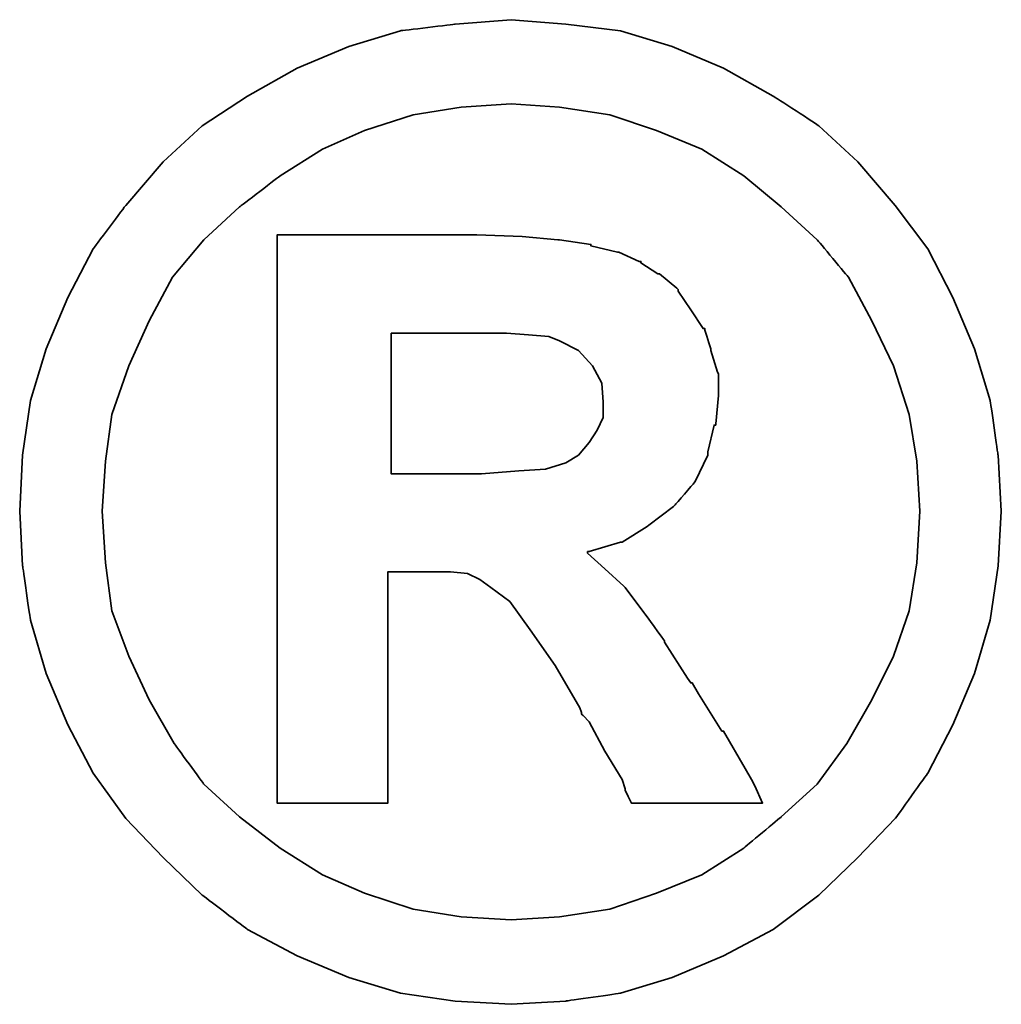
# Model space of a CAD drawing. Header units: millimetres. Extents: x 340 to 668, y 334 to 449.
# Tile 48 of 50: x 610.86 to 612.5, y 371.87 to 373.51. Entities that reach past the tile are written whole.
import ezdxf

# ---------------------------------------------------------------- set-up
doc = ezdxf.new("R2010")
doc.units = ezdxf.units.MM
doc.layers.add('DIM', color=4, linetype='Continuous')
doc.layers.add('layer 1', color=7, linetype='Continuous')

# ---------------------------------------------------------------- blocks, each defined once
blk = doc.blocks.new('TBI MOTION logo(完整正式版)')
at = {"layer": 'layer 1', "color": 22, "lineweight": 35}
for points, knots in [([(81.20634, 4.98624), (81.20634, 4.98624), (81.18649, 5.32862), (81.18649, 5.32862), (81.18649, 5.32862), (81.18649, 5.32862), (81.13886, 5.66206), (81.13886, 5.66206), (81.13886, 5.66206), (81.13886, 5.66206), (81.04359, 5.97764), (81.04359, 5.97764), (81.04359, 5.97764), (81.04359, 5.97764), (80.91061, 6.29124), (80.91061, 6.29124), (80.91061, 6.29124), (80.91061, 6.29124), (80.75778, 6.58697), (80.75778, 6.58697), (80.75778, 6.58697), (80.75778, 6.58697), (80.5593, 6.85294), (80.5593, 6.85294), (80.5593, 6.85294), (80.5593, 6.85294), (80.33105, 7.1189), (80.33105, 7.1189), (80.33105, 7.1189), (80.33105, 7.1189), (80.09287, 7.33921), (80.09287, 7.33921), (80.09287, 7.33921), (80.09287, 7.33921), (79.815, 7.51982), (79.815, 7.51982), (79.815, 7.51982), (79.815, 7.51982), (79.51133, 7.69051), (79.51133, 7.69051), (79.51133, 7.69051), (79.51133, 7.69051), (79.19773, 7.8235), (79.19773, 7.8235), (79.19773, 7.8235), (79.19773, 7.8235), (78.88215, 7.91877), (78.88215, 7.91877), (78.88215, 7.91877), (78.88215, 7.91877), (78.54871, 7.95846), (78.54871, 7.95846), (78.54871, 7.95846), (78.54871, 7.95846), (78.21526, 7.98625), (78.21526, 7.98625), (78.21526, 7.98625), (78.21526, 7.98625), (77.87388, 7.95846), (77.87388, 7.95846), (77.87388, 7.95846), (77.87388, 7.95846), (77.54044, 7.91877), (77.54044, 7.91877), (77.54044, 7.91877), (77.54044, 7.91877), (77.22485, 7.8235), (77.22485, 7.8235), (77.22485, 7.8235), (77.22485, 7.8235), (76.91027, 7.69051), (76.91027, 7.69051), (76.91027, 7.69051), (76.91027, 7.69051), (76.6056, 7.51982), (76.6056, 7.51982), (76.6056, 7.51982), (76.6056, 7.51982), (76.32972, 7.33921), (76.32972, 7.33921), (76.32972, 7.33921), (76.32972, 7.33921), (76.09154, 7.1189), (76.09154, 7.1189), (76.09154, 7.1189), (76.09154, 7.1189), (75.86329, 6.85294), (75.86329, 6.85294), (75.86329, 6.85294), (75.86329, 6.85294), (75.66382, 6.58697), (75.66382, 6.58697), (75.66382, 6.58697), (75.66382, 6.58697), (75.51099, 6.29124), (75.51099, 6.29124), (75.51099, 6.29124), (75.51099, 6.29124), (75.37702, 5.97764), (75.37702, 5.97764), (75.37702, 5.97764), (75.37702, 5.97764), (75.28175, 5.66206), (75.28175, 5.66206), (75.28175, 5.66206), (75.28175, 5.66206), (75.23411, 5.32862), (75.23411, 5.32862), (75.23411, 5.32862), (75.23411, 5.32862), (75.21625, 4.98624), (75.21625, 4.98624), (75.21625, 4.98624), (75.21625, 4.98624), (75.23411, 4.6528), (75.23411, 4.6528), (75.23411, 4.6528), (75.23411, 4.6528), (75.28175, 4.32035), (75.28175, 4.32035), (75.28175, 4.32035), (75.28175, 4.32035), (75.37702, 3.99583), (75.37702, 3.99583), (75.37702, 3.99583), (75.37702, 3.99583), (75.51099, 3.68224), (75.51099, 3.68224), (75.51099, 3.68224), (75.51099, 3.68224), (75.66382, 3.38749), (75.66382, 3.38749), (75.66382, 3.38749), (75.66382, 3.38749), (75.86329, 3.10963), (75.86329, 3.10963), (75.86329, 3.10963), (75.86329, 3.10963), (76.09154, 2.87145), (76.09154, 2.87145), (76.09154, 2.87145), (76.09154, 2.87145), (76.32972, 2.6432), (76.32972, 2.6432), (76.32972, 2.6432), (76.32972, 2.6432), (76.6056, 2.43381), (76.6056, 2.43381), (76.6056, 2.43381), (76.6056, 2.43381), (76.91027, 2.27205), (76.91027, 2.27205), (76.91027, 2.27205), (76.91027, 2.27205), (77.22485, 2.13906), (77.22485, 2.13906), (77.22485, 2.13906), (77.22485, 2.13906), (77.54044, 2.0438), (77.54044, 2.0438), (77.54044, 2.0438), (77.54044, 2.0438), (77.87388, 1.99616), (77.87388, 1.99616), (77.87388, 1.99616), (77.87388, 1.99616), (78.21526, 1.97631), (78.21526, 1.97631), (78.21526, 1.97631), (78.21526, 1.97631), (78.54871, 1.99616), (78.54871, 1.99616), (78.54871, 1.99616), (78.54871, 1.99616), (78.88215, 2.0438), (78.88215, 2.0438), (78.88215, 2.0438), (78.88215, 2.0438), (79.19773, 2.13906), (79.19773, 2.13906), (79.19773, 2.13906), (79.19773, 2.13906), (79.51133, 2.27205), (79.51133, 2.27205), (79.51133, 2.27205), (79.51133, 2.27205), (79.815, 2.43381), (79.815, 2.43381), (79.815, 2.43381), (79.815, 2.43381), (80.09287, 2.6432), (80.09287, 2.6432), (80.09287, 2.6432), (80.09287, 2.6432), (80.33105, 2.87145), (80.33105, 2.87145), (80.33105, 2.87145), (80.33105, 2.87145), (80.5593, 3.10963), (80.5593, 3.10963), (80.5593, 3.10963), (80.5593, 3.10963), (80.75778, 3.38749), (80.75778, 3.38749), (80.75778, 3.38749), (80.75778, 3.38749), (80.91061, 3.68224), (80.91061, 3.68224), (80.91061, 3.68224), (80.91061, 3.68224), (81.04359, 3.99583), (81.04359, 3.99583), (81.04359, 3.99583), (81.04359, 3.99583), (81.13886, 4.32035), (81.13886, 4.32035), (81.13886, 4.32035), (81.13886, 4.32035), (81.18649, 4.6528), (81.18649, 4.6528), (81.18649, 4.6528), (81.18649, 4.6528), (81.20634, 4.98624), (81.20634, 4.98624)], [0, 0, 0, 0, 0.0178571, 0.0178571, 0.0178571, 0.0178572, 0.0357143, 0.0357143, 0.0357143, 0.0357143, 0.0535714, 0.0535714, 0.0535714, 0.0535714, 0.0714286, 0.0714286, 0.0714286, 0.0714286, 0.0892857, 0.0892857, 0.0892857, 0.0892857, 0.1071429, 0.1071429, 0.1071429, 0.1071429, 0.125, 0.125, 0.125, 0.125, 0.1428571, 0.1428571, 0.1428571, 0.1428572, 0.1607143, 0.1607143, 0.1607143, 0.1607143, 0.1785714, 0.1785714, 0.1785714, 0.1785714, 0.1964286, 0.1964286, 0.1964286, 0.1964286, 0.2142857, 0.2142857, 0.2142857, 0.2142857, 0.2321429, 0.2321429, 0.2321429, 0.2321429, 0.25, 0.25, 0.25, 0.25, 0.2678571, 0.2678571, 0.2678571, 0.2678572, 0.2857143, 0.2857143, 0.2857143, 0.2857143, 0.3035714, 0.3035714, 0.3035714, 0.3035714, 0.3214286, 0.3214286, 0.3214286, 0.3214286, 0.3392857, 0.3392857, 0.3392857, 0.3392857, 0.3571429, 0.3571429, 0.3571429, 0.3571429, 0.375, 0.375, 0.375, 0.375, 0.3928571, 0.3928571, 0.3928571, 0.3928572, 0.4107143, 0.4107143, 0.4107143, 0.4107143, 0.4285714, 0.4285714, 0.4285714, 0.4285714, 0.4464286, 0.4464286, 0.4464286, 0.4464286, 0.4642857, 0.4642857, 0.4642857, 0.4642857, 0.4821429, 0.4821429, 0.4821429, 0.4821429, 0.5, 0.5, 0.5, 0.5, 0.5178571, 0.5178571, 0.5178571, 0.5178572, 0.5357143, 0.5357143, 0.5357143, 0.5357143, 0.5535714, 0.5535714, 0.5535714, 0.5535714, 0.5714286, 0.5714286, 0.5714286, 0.5714286, 0.5892857, 0.5892857, 0.5892857, 0.5892857, 0.6071429, 0.6071429, 0.6071429, 0.6071429, 0.625, 0.625, 0.625, 0.625, 0.6428571, 0.6428571, 0.6428571, 0.6428572, 0.6607143, 0.6607143, 0.6607143, 0.6607143, 0.6785714, 0.6785714, 0.6785714, 0.6785714, 0.6964286, 0.6964286, 0.6964286, 0.6964286, 0.7142857, 0.7142857, 0.7142857, 0.7142857, 0.7321429, 0.7321429, 0.7321429, 0.7321429, 0.75, 0.75, 0.75, 0.75, 0.7678571, 0.7678571, 0.7678571, 0.7678572, 0.7857143, 0.7857143, 0.7857143, 0.7857143, 0.8035714, 0.8035714, 0.8035714, 0.8035714, 0.8214286, 0.8214286, 0.8214286, 0.8214286, 0.8392857, 0.8392857, 0.8392857, 0.8392857, 0.8571429, 0.8571429, 0.8571429, 0.8571429, 0.875, 0.875, 0.875, 0.875, 0.8928571, 0.8928571, 0.8928571, 0.8928572, 0.9107143, 0.9107143, 0.9107143, 0.9107143, 0.9285714, 0.9285714, 0.9285714, 0.9285714, 0.9464286, 0.9464286, 0.9464286, 0.9464286, 0.9642857, 0.9642857, 0.9642857, 0.9642857, 0.9821429, 0.9821429, 0.9821429, 0.9821429, 1, 1, 1, 1]), ([(80.71014, 4.98624), (80.71014, 4.98624), (80.69129, 5.29091), (80.69129, 5.29091), (80.69129, 5.29091), (80.69129, 5.29091), (80.64464, 5.57672), (80.64464, 5.57672), (80.64464, 5.57672), (80.64464, 5.57672), (80.54937, 5.87245), (80.54937, 5.87245), (80.54937, 5.87245), (80.54937, 5.87245), (80.41639, 6.14833), (80.41639, 6.14833), (80.41639, 6.14833), (80.41639, 6.14833), (80.27349, 6.41429), (80.27349, 6.41429), (80.27349, 6.41429), (80.27349, 6.41429), (80.08295, 6.64255), (80.08295, 6.64255), (80.08295, 6.64255), (80.08295, 6.64255), (79.86264, 6.84301), (79.86264, 6.84301), (79.86264, 6.84301), (79.86264, 6.84301), (79.63439, 7.03355), (79.63439, 7.03355), (79.63439, 7.03355), (79.63439, 7.03355), (79.37835, 7.1963), (79.37835, 7.1963), (79.37835, 7.1963), (79.37835, 7.1963), (79.10246, 7.30944), (79.10246, 7.30944), (79.10246, 7.30944), (79.10246, 7.30944), (78.81665, 7.40471), (78.81665, 7.40471), (78.81665, 7.40471), (78.81665, 7.40471), (78.511, 7.45234), (78.511, 7.45234), (78.511, 7.45234), (78.511, 7.45234), (78.21526, 7.47219), (78.21526, 7.47219), (78.21526, 7.47219), (78.21526, 7.47219), (77.9106, 7.45234), (77.9106, 7.45234), (77.9106, 7.45234), (77.9106, 7.45234), (77.61685, 7.40471), (77.61685, 7.40471), (77.61685, 7.40471), (77.61685, 7.40471), (77.32012, 7.30944), (77.32012, 7.30944), (77.32012, 7.30944), (77.32012, 7.30944), (77.06309, 7.1963), (77.06309, 7.1963), (77.06309, 7.1963), (77.06309, 7.1963), (76.80606, 7.03355), (76.80606, 7.03355), (76.80606, 7.03355), (76.80606, 7.03355), (76.55797, 6.84301), (76.55797, 6.84301), (76.55797, 6.84301), (76.55797, 6.84301), (76.34063, 6.64255), (76.34063, 6.64255), (76.34063, 6.64255), (76.34063, 6.64255), (76.1491, 6.41429), (76.1491, 6.41429), (76.1491, 6.41429), (76.1491, 6.41429), (76.0062, 6.14833), (76.0062, 6.14833), (76.0062, 6.14833), (76.0062, 6.14833), (75.88314, 5.87245), (75.88314, 5.87245), (75.88314, 5.87245), (75.88314, 5.87245), (75.77794, 5.57672), (75.77794, 5.57672), (75.77794, 5.57672), (75.77794, 5.57672), (75.73924, 5.29091), (75.73924, 5.29091), (75.73924, 5.29091), (75.73924, 5.29091), (75.72039, 4.98624), (75.72039, 4.98624), (75.72039, 4.98624), (75.72039, 4.98624), (75.73924, 4.67165), (75.73924, 4.67165), (75.73924, 4.67165), (75.73924, 4.67165), (75.77794, 4.37791), (75.77794, 4.37791), (75.77794, 4.37791), (75.77794, 4.37791), (75.88314, 4.10102), (75.88314, 4.10102), (75.88314, 4.10102), (75.88314, 4.10102), (76.0062, 3.83407), (76.0062, 3.83407), (76.0062, 3.83407), (76.0062, 3.83407), (76.15902, 3.56811), (76.15902, 3.56811), (76.15902, 3.56811), (76.15902, 3.56811), (76.34063, 3.32001), (76.34063, 3.32001), (76.34063, 3.32001), (76.34063, 3.32001), (76.55797, 3.11955), (76.55797, 3.11955), (76.55797, 3.11955), (76.55797, 3.11955), (76.80606, 2.92901), (76.80606, 2.92901), (76.80606, 2.92901), (76.80606, 2.92901), (77.06309, 2.76725), (77.06309, 2.76725), (77.06309, 2.76725), (77.06309, 2.76725), (77.32012, 2.65412), (77.32012, 2.65412), (77.32012, 2.65412), (77.32012, 2.65412), (77.61685, 2.55786), (77.61685, 2.55786), (77.61685, 2.55786), (77.61685, 2.55786), (77.9106, 2.51022), (77.9106, 2.51022), (77.9106, 2.51022), (77.9106, 2.51022), (78.21526, 2.49137), (78.21526, 2.49137), (78.21526, 2.49137), (78.21526, 2.49137), (78.511, 2.51022), (78.511, 2.51022), (78.511, 2.51022), (78.511, 2.51022), (78.81665, 2.55786), (78.81665, 2.55786), (78.81665, 2.55786), (78.81665, 2.55786), (79.10246, 2.65412), (79.10246, 2.65412), (79.10246, 2.65412), (79.10246, 2.65412), (79.37835, 2.76725), (79.37835, 2.76725), (79.37835, 2.76725), (79.37835, 2.76725), (79.63439, 2.92901), (79.63439, 2.92901), (79.63439, 2.92901), (79.63439, 2.92901), (79.86264, 3.11955), (79.86264, 3.11955), (79.86264, 3.11955), (79.86264, 3.11955), (80.08295, 3.32001), (80.08295, 3.32001), (80.08295, 3.32001), (80.08295, 3.32001), (80.26356, 3.56811), (80.26356, 3.56811), (80.26356, 3.56811), (80.26356, 3.56811), (80.41639, 3.83407), (80.41639, 3.83407), (80.41639, 3.83407), (80.41639, 3.83407), (80.54937, 4.10102), (80.54937, 4.10102), (80.54937, 4.10102), (80.54937, 4.10102), (80.64464, 4.37791), (80.64464, 4.37791), (80.64464, 4.37791), (80.64464, 4.37791), (80.69129, 4.67165), (80.69129, 4.67165), (80.69129, 4.67165), (80.69129, 4.67165), (80.71014, 4.98624), (80.71014, 4.98624)], [0, 0, 0, 0, 0.0192308, 0.0192308, 0.0192308, 0.0192308, 0.0384615, 0.0384615, 0.0384615, 0.0384615, 0.0576923, 0.0576923, 0.0576923, 0.0576923, 0.0769231, 0.0769231, 0.0769231, 0.0769231, 0.0961538, 0.0961538, 0.0961538, 0.0961539, 0.1153846, 0.1153846, 0.1153846, 0.1153846, 0.1346154, 0.1346154, 0.1346154, 0.1346154, 0.1538462, 0.1538462, 0.1538462, 0.1538462, 0.1730769, 0.1730769, 0.1730769, 0.1730769, 0.1923077, 0.1923077, 0.1923077, 0.1923077, 0.2115385, 0.2115385, 0.2115385, 0.2115385, 0.2307692, 0.2307692, 0.2307692, 0.2307692, 0.25, 0.25, 0.25, 0.25, 0.2692308, 0.2692308, 0.2692308, 0.2692308, 0.2884615, 0.2884615, 0.2884615, 0.2884615, 0.3076923, 0.3076923, 0.3076923, 0.3076923, 0.3269231, 0.3269231, 0.3269231, 0.3269231, 0.3461538, 0.3461538, 0.3461538, 0.3461539, 0.3653846, 0.3653846, 0.3653846, 0.3653846, 0.3846154, 0.3846154, 0.3846154, 0.3846154, 0.4038462, 0.4038462, 0.4038462, 0.4038462, 0.4230769, 0.4230769, 0.4230769, 0.4230769, 0.4423077, 0.4423077, 0.4423077, 0.4423077, 0.4615385, 0.4615385, 0.4615385, 0.4615385, 0.4807692, 0.4807692, 0.4807692, 0.4807692, 0.5, 0.5, 0.5, 0.5, 0.5192308, 0.5192308, 0.5192308, 0.5192308, 0.5384615, 0.5384615, 0.5384615, 0.5384615, 0.5576923, 0.5576923, 0.5576923, 0.5576923, 0.5769231, 0.5769231, 0.5769231, 0.5769231, 0.5961538, 0.5961538, 0.5961538, 0.5961539, 0.6153846, 0.6153846, 0.6153846, 0.6153846, 0.6346154, 0.6346154, 0.6346154, 0.6346154, 0.6538462, 0.6538462, 0.6538462, 0.6538462, 0.6730769, 0.6730769, 0.6730769, 0.6730769, 0.6923077, 0.6923077, 0.6923077, 0.6923077, 0.7115385, 0.7115385, 0.7115385, 0.7115385, 0.7307692, 0.7307692, 0.7307692, 0.7307692, 0.75, 0.75, 0.75, 0.75, 0.7692308, 0.7692308, 0.7692308, 0.7692308, 0.7884615, 0.7884615, 0.7884615, 0.7884615, 0.8076923, 0.8076923, 0.8076923, 0.8076923, 0.8269231, 0.8269231, 0.8269231, 0.8269231, 0.8461538, 0.8461538, 0.8461538, 0.8461539, 0.8653846, 0.8653846, 0.8653846, 0.8653846, 0.8846154, 0.8846154, 0.8846154, 0.8846154, 0.9038462, 0.9038462, 0.9038462, 0.9038462, 0.9230769, 0.9230769, 0.9230769, 0.9230769, 0.9423077, 0.9423077, 0.9423077, 0.9423077, 0.9615385, 0.9615385, 0.9615385, 0.9615385, 0.9807692, 0.9807692, 0.9807692, 0.9807692, 1, 1, 1, 1]), ([(76.78721, 3.2823), (76.78721, 3.2823), (76.78721, 3.32001), (76.78721, 3.32001), (76.78721, 3.32001), (76.78721, 3.32001), (76.78721, 3.42422), (76.78721, 3.42422), (76.78721, 3.42422), (76.78721, 3.42422), (76.78721, 3.59689), (76.78721, 3.59689), (76.78721, 3.59689), (76.78721, 3.59689), (76.78721, 3.80529), (76.78721, 3.80529), (76.78721, 3.80529), (76.78721, 3.80529), (76.78721, 4.0524), (76.78721, 4.0524), (76.78721, 4.0524), (76.78721, 4.0524), (76.78721, 4.32035), (76.78721, 4.32035), (76.78721, 4.32035), (76.78721, 4.32035), (76.78721, 4.92868), (76.78721, 4.92868), (76.78721, 4.92868), (76.78721, 4.92868), (76.78721, 5.53801), (76.78721, 5.53801), (76.78721, 5.53801), (76.78721, 5.53801), (76.78721, 5.82482), (76.78721, 5.82482), (76.78721, 5.82482), (76.78721, 5.82482), (76.78721, 6.07291), (76.78721, 6.07291), (76.78721, 6.07291), (76.78721, 6.07291), (76.78721, 6.30017), (76.78721, 6.30017), (76.78721, 6.30017), (76.78721, 6.30017), (76.78721, 6.45399), (76.78721, 6.45399), (76.78721, 6.45399), (76.78721, 6.45399), (76.78721, 6.5572), (76.78721, 6.5572), (76.78721, 6.5572), (76.78721, 6.5572), (76.78721, 6.59689), (76.78721, 6.59689), (76.78721, 6.59689), (76.78721, 6.59689), (76.78721, 6.67232), (76.78721, 6.67232), (76.78721, 6.67232), (76.78721, 6.67232), (76.8537, 6.67232), (76.8537, 6.67232), (76.8537, 6.67232), (76.8537, 6.67232), (76.87355, 6.67232), (76.87355, 6.67232), (76.87355, 6.67232), (76.87355, 6.67232), (76.91027, 6.67232), (76.91027, 6.67232), (76.91027, 6.67232), (76.91027, 6.67232), (77.04424, 6.67232), (77.04424, 6.67232), (77.04424, 6.67232), (77.04424, 6.67232), (77.22485, 6.67232), (77.22485, 6.67232), (77.22485, 6.67232), (77.22485, 6.67232), (77.43524, 6.67232), (77.43524, 6.67232), (77.43524, 6.67232), (77.43524, 6.67232), (77.65357, 6.67232), (77.65357, 6.67232), (77.65357, 6.67232), (77.65357, 6.67232), (77.82625, 6.67232), (77.82625, 6.67232), (77.82625, 6.67232), (77.82625, 6.67232), (77.94037, 6.67232), (77.94037, 6.67232), (77.94037, 6.67232), (77.94037, 6.67232), (77.97709, 6.67232), (77.97709, 6.67232), (77.97709, 6.67232), (77.97709, 6.67232), (77.99694, 6.67232), (77.99694, 6.67232), (77.99694, 6.67232), (77.99694, 6.67232), (78.00686, 6.67232), (78.00686, 6.67232), (78.00686, 6.67232), (78.00686, 6.67232), (78.28275, 6.6624), (78.28275, 6.6624), (78.28275, 6.6624), (78.28275, 6.6624), (78.50107, 6.64255), (78.50107, 6.64255), (78.50107, 6.64255), (78.50107, 6.64255), (78.511, 6.64255), (78.511, 6.64255), (78.511, 6.64255), (78.511, 6.64255), (78.70154, 6.61476), (78.70154, 6.61476), (78.70154, 6.61476), (78.70154, 6.61476), (78.70154, 6.60483), (78.70154, 6.60483), (78.70154, 6.60483), (78.70154, 6.60483), (78.86429, 6.56713), (78.86429, 6.56713), (78.86429, 6.56713), (78.86429, 6.56713), (78.87223, 6.56713), (78.87223, 6.56713), (78.87223, 6.56713), (78.87223, 6.56713), (78.99727, 6.51056), (78.99727, 6.51056), (78.99727, 6.51056), (78.99727, 6.51056), (79.00719, 6.51056), (79.00719, 6.51056), (79.00719, 6.51056), (79.00719, 6.51056), (79.00719, 6.50162), (79.00719, 6.50162), (79.00719, 6.50162), (79.00719, 6.50162), (79.1104, 6.43415), (79.1104, 6.43415), (79.1104, 6.43415), (79.1104, 6.43415), (79.12132, 6.43415), (79.12132, 6.43415), (79.12132, 6.43415), (79.12132, 6.43415), (79.22552, 6.34781), (79.22552, 6.34781), (79.22552, 6.34781), (79.22552, 6.34781), (79.23544, 6.33888), (79.23544, 6.33888), (79.23544, 6.33888), (79.23544, 6.33888), (79.23544, 6.32895), (79.23544, 6.32895), (79.23544, 6.32895), (79.23544, 6.32895), (79.31087, 6.21483), (79.31087, 6.21483), (79.31087, 6.21483), (79.31087, 6.21483), (79.38629, 6.1007), (79.38629, 6.1007), (79.38629, 6.1007), (79.38629, 6.1007), (79.3972, 6.1007), (79.3972, 6.1007), (79.3972, 6.1007), (79.3972, 6.1007), (79.3972, 6.09078), (79.3972, 6.09078), (79.3972, 6.09078), (79.3972, 6.09078), (79.43392, 5.97764), (79.43392, 5.97764), (79.43392, 5.97764), (79.43392, 5.97764), (79.43392, 5.96772), (79.43392, 5.96772), (79.43392, 5.96772), (79.43392, 5.96772), (79.47362, 5.83474), (79.47362, 5.83474), (79.47362, 5.83474), (79.47362, 5.83474), (79.48156, 5.82482), (79.48156, 5.82482), (79.48156, 5.82482), (79.48156, 5.82482), (79.48156, 5.69977), (79.48156, 5.69977), (79.48156, 5.69977), (79.48156, 5.69977), (79.48156, 5.69183), (79.48156, 5.69183), (79.48156, 5.69183), (79.48156, 5.69183), (79.4637, 5.51915), (79.4637, 5.51915), (79.4637, 5.51915), (79.4637, 5.51915), (79.4637, 5.51122), (79.4637, 5.51122), (79.4637, 5.51122), (79.4637, 5.51122), (79.45377, 5.51122), (79.45377, 5.51122), (79.45377, 5.51122), (79.45377, 5.51122), (79.41507, 5.34847), (79.41507, 5.34847), (79.41507, 5.34847), (79.41507, 5.34847), (79.41507, 5.33854), (79.41507, 5.33854), (79.41507, 5.33854), (79.41507, 5.33854), (79.41507, 5.32862), (79.41507, 5.32862), (79.41507, 5.32862), (79.41507, 5.32862), (79.33865, 5.16785), (79.33865, 5.16785), (79.33865, 5.16785), (79.33865, 5.16785), (79.33071, 5.15693), (79.33071, 5.15693), (79.33071, 5.15693), (79.33071, 5.15693), (79.2156, 5.02495), (79.2156, 5.02495), (79.2156, 5.02495), (79.2156, 5.02495), (79.20567, 5.01502), (79.20567, 5.01502), (79.20567, 5.01502), (79.20567, 5.01502), (79.05483, 4.89991), (79.05483, 4.89991), (79.05483, 4.89991), (79.05483, 4.89991), (79.04491, 4.89197), (79.04491, 4.89197), (79.04491, 4.89197), (79.04491, 4.89197), (78.89208, 4.7967), (78.89208, 4.7967), (78.89208, 4.7967), (78.89208, 4.7967), (78.88215, 4.7967), (78.88215, 4.7967), (78.88215, 4.7967), (78.88215, 4.7967), (78.69161, 4.73913), (78.69161, 4.73913), (78.69161, 4.73913), (78.69161, 4.73913), (78.68169, 4.73913), (78.68169, 4.73913), (78.68169, 4.73913), (78.68169, 4.73913), (78.68169, 4.72921), (78.68169, 4.72921), (78.68169, 4.72921), (78.68169, 4.72921), (78.78688, 4.63394), (78.78688, 4.63394), (78.78688, 4.63394), (78.78688, 4.63394), (78.902, 4.52875), (78.902, 4.52875), (78.902, 4.52875), (78.902, 4.52875), (78.91093, 4.52081), (78.91093, 4.52081), (78.91093, 4.52081), (78.91093, 4.52081), (79.02506, 4.36798), (79.02506, 4.36798), (79.02506, 4.36798), (79.02506, 4.36798), (79.1501, 4.1953), (79.1501, 4.1953), (79.1501, 4.1953), (79.1501, 4.1953), (79.1501, 4.18736), (79.1501, 4.18736), (79.1501, 4.18736), (79.1501, 4.18736), (79.29201, 3.96705), (79.29201, 3.96705), (79.29201, 3.96705), (79.29201, 3.96705), (79.31087, 3.93828), (79.31087, 3.93828), (79.31087, 3.93828), (79.31087, 3.93828), (79.32079, 3.93828), (79.32079, 3.93828), (79.32079, 3.93828), (79.32079, 3.93828), (79.3585, 3.87178), (79.3585, 3.87178), (79.3585, 3.87178), (79.3585, 3.87178), (79.50141, 3.64353), (79.50141, 3.64353), (79.50141, 3.64353), (79.50141, 3.64353), (79.51133, 3.64353), (79.51133, 3.64353), (79.51133, 3.64353), (79.51133, 3.64353), (79.64431, 3.41528), (79.64431, 3.41528), (79.64431, 3.41528), (79.64431, 3.41528), (79.68202, 3.3478), (79.68202, 3.3478), (79.68202, 3.3478), (79.68202, 3.3478), (79.70187, 3.31009), (79.70187, 3.31009), (79.70187, 3.31009), (79.70187, 3.31009), (79.7495, 3.2049), (79.7495, 3.2049), (79.7495, 3.2049), (79.7495, 3.2049), (79.64431, 3.2049), (79.64431, 3.2049), (79.64431, 3.2049), (79.64431, 3.2049), (79.62546, 3.2049), (79.62546, 3.2049), (79.62546, 3.2049), (79.62546, 3.2049), (79.53912, 3.2049), (79.53912, 3.2049), (79.53912, 3.2049), (79.53912, 3.2049), (79.31087, 3.2049), (79.31087, 3.2049), (79.31087, 3.2049), (79.31087, 3.2049), (79.08262, 3.2049), (79.08262, 3.2049), (79.08262, 3.2049), (79.08262, 3.2049), (79.00719, 3.2049), (79.00719, 3.2049), (79.00719, 3.2049), (79.00719, 3.2049), (78.98735, 3.2049), (78.98735, 3.2049), (78.98735, 3.2049), (78.98735, 3.2049), (78.94964, 3.2049), (78.94964, 3.2049), (78.94964, 3.2049), (78.94964, 3.2049), (78.92979, 3.24459), (78.92979, 3.24459), (78.92979, 3.24459), (78.92979, 3.24459), (78.91093, 3.2823), (78.91093, 3.2823), (78.91093, 3.2823), (78.91093, 3.2823), (78.91093, 3.29223), (78.91093, 3.29223), (78.91093, 3.29223), (78.91093, 3.29223), (78.89208, 3.3478), (78.89208, 3.3478), (78.89208, 3.3478), (78.89208, 3.3478), (78.78688, 3.52048), (78.78688, 3.52048), (78.78688, 3.52048), (78.78688, 3.52048), (78.69161, 3.7001), (78.69161, 3.7001), (78.69161, 3.7001), (78.69161, 3.7001), (78.6539, 3.7388), (78.6539, 3.7388), (78.6539, 3.7388), (78.6539, 3.7388), (78.64398, 3.74873), (78.64398, 3.74873), (78.64398, 3.74873), (78.64398, 3.74873), (78.64398, 3.75766), (78.64398, 3.75766), (78.64398, 3.75766), (78.64398, 3.75766), (78.63405, 3.78644), (78.63405, 3.78644), (78.63405, 3.78644), (78.63405, 3.78644), (78.48321, 4.04347), (78.48321, 4.04347), (78.48321, 4.04347), (78.48321, 4.04347), (78.33038, 4.2618), (78.33038, 4.2618), (78.33038, 4.2618), (78.33038, 4.2618), (78.20732, 4.43447), (78.20732, 4.43447), (78.20732, 4.43447), (78.20732, 4.43447), (78.09221, 4.52081), (78.09221, 4.52081), (78.09221, 4.52081), (78.09221, 4.52081), (78.02472, 4.56845), (78.02472, 4.56845), (78.02472, 4.56845), (78.02472, 4.56845), (77.9493, 4.60616), (77.9493, 4.60616), (77.9493, 4.60616), (77.9493, 4.60616), (77.8451, 4.61608), (77.8451, 4.61608), (77.8451, 4.61608), (77.8451, 4.61608), (77.71113, 4.61608), (77.71113, 4.61608), (77.71113, 4.61608), (77.71113, 4.61608), (77.69128, 4.61608), (77.69128, 4.61608), (77.69128, 4.61608), (77.69128, 4.61608), (77.67342, 4.61608), (77.67342, 4.61608), (77.67342, 4.61608), (77.67342, 4.61608), (77.5583, 4.61608), (77.5583, 4.61608), (77.5583, 4.61608), (77.5583, 4.61608), (77.46303, 4.61608), (77.46303, 4.61608), (77.46303, 4.61608), (77.46303, 4.61608), (77.46303, 4.54761), (77.46303, 4.54761), (77.46303, 4.54761), (77.46303, 4.54761), (77.46303, 4.47318), (77.46303, 4.47318), (77.46303, 4.47318), (77.46303, 4.47318), (77.46303, 4.24294), (77.46303, 4.24294), (77.46303, 4.24294), (77.46303, 4.24294), (77.46303, 3.99583), (77.46303, 3.99583), (77.46303, 3.99583), (77.46303, 3.99583), (77.46303, 3.72888), (77.46303, 3.72888), (77.46303, 3.72888), (77.46303, 3.72888), (77.46303, 3.51055), (77.46303, 3.51055), (77.46303, 3.51055), (77.46303, 3.51055), (77.46303, 3.42422), (77.46303, 3.42422), (77.46303, 3.42422), (77.46303, 3.42422), (77.46303, 3.35773), (77.46303, 3.35773), (77.46303, 3.35773), (77.46303, 3.35773), (77.46303, 3.30017), (77.46303, 3.30017), (77.46303, 3.30017), (77.46303, 3.30017), (77.46303, 3.2823), (77.46303, 3.2823), (77.46303, 3.2823), (77.46303, 3.2823), (77.46303, 3.2049), (77.46303, 3.2049), (77.46303, 3.2049), (77.46303, 3.2049), (77.39753, 3.2049), (77.39753, 3.2049), (77.39753, 3.2049), (77.39753, 3.2049), (77.37768, 3.2049), (77.37768, 3.2049), (77.37768, 3.2049), (77.37768, 3.2049), (77.32012, 3.2049), (77.32012, 3.2049), (77.32012, 3.2049), (77.32012, 3.2049), (77.12165, 3.2049), (77.12165, 3.2049), (77.12165, 3.2049), (77.12165, 3.2049), (76.94897, 3.2049), (76.94897, 3.2049), (76.94897, 3.2049), (76.94897, 3.2049), (76.8924, 3.2049), (76.8924, 3.2049), (76.8924, 3.2049), (76.8924, 3.2049), (76.8537, 3.2049), (76.8537, 3.2049), (76.8537, 3.2049), (76.8537, 3.2049), (76.78721, 3.2049), (76.78721, 3.2049), (76.78721, 3.2049), (76.78721, 3.2049), (76.78721, 3.2823), (76.78721, 3.2823)], [0, 0, 0, 0, 0.0074074, 0.0074074, 0.0074074, 0.0074074, 0.0148148, 0.0148148, 0.0148148, 0.0148148, 0.0222222, 0.0222222, 0.0222222, 0.0222222, 0.0296296, 0.0296296, 0.0296296, 0.0296296, 0.037037, 0.037037, 0.037037, 0.037037, 0.0444444, 0.0444444, 0.0444444, 0.0444445, 0.0518519, 0.0518519, 0.0518519, 0.0518519, 0.0592593, 0.0592593, 0.0592593, 0.0592593, 0.0666667, 0.0666667, 0.0666667, 0.0666667, 0.0740741, 0.0740741, 0.0740741, 0.0740741, 0.0814815, 0.0814815, 0.0814815, 0.0814815, 0.0888889, 0.0888889, 0.0888889, 0.0888889, 0.0962963, 0.0962963, 0.0962963, 0.0962963, 0.1037037, 0.1037037, 0.1037037, 0.1037037, 0.1111111, 0.1111111, 0.1111111, 0.1111111, 0.1185185, 0.1185185, 0.1185185, 0.1185185, 0.1259259, 0.1259259, 0.1259259, 0.1259259, 0.1333333, 0.1333333, 0.1333333, 0.1333333, 0.1407407, 0.1407407, 0.1407407, 0.1407408, 0.1481481, 0.1481481, 0.1481481, 0.1481482, 0.1555556, 0.1555556, 0.1555556, 0.1555556, 0.162963, 0.162963, 0.162963, 0.162963, 0.1703704, 0.1703704, 0.1703704, 0.1703704, 0.1777778, 0.1777778, 0.1777778, 0.1777778, 0.1851852, 0.1851852, 0.1851852, 0.1851852, 0.1925926, 0.1925926, 0.1925926, 0.1925926, 0.2, 0.2, 0.2, 0.2, 0.2074074, 0.2074074, 0.2074074, 0.2074074, 0.2148148, 0.2148148, 0.2148148, 0.2148148, 0.2222222, 0.2222222, 0.2222222, 0.2222222, 0.2296296, 0.2296296, 0.2296296, 0.2296296, 0.237037, 0.237037, 0.237037, 0.237037, 0.2444444, 0.2444444, 0.2444444, 0.2444445, 0.2518519, 0.2518519, 0.2518519, 0.2518519, 0.2592593, 0.2592593, 0.2592593, 0.2592593, 0.2666667, 0.2666667, 0.2666667, 0.2666667, 0.2740741, 0.2740741, 0.2740741, 0.2740741, 0.2814815, 0.2814815, 0.2814815, 0.2814815, 0.2888889, 0.2888889, 0.2888889, 0.2888889, 0.2962963, 0.2962963, 0.2962963, 0.2962963, 0.3037037, 0.3037037, 0.3037037, 0.3037037, 0.3111111, 0.3111111, 0.3111111, 0.3111111, 0.3185185, 0.3185185, 0.3185185, 0.3185185, 0.3259259, 0.3259259, 0.3259259, 0.3259259, 0.3333333, 0.3333333, 0.3333333, 0.3333333, 0.3407407, 0.3407407, 0.3407407, 0.3407408, 0.3481481, 0.3481481, 0.3481481, 0.3481482, 0.3555556, 0.3555556, 0.3555556, 0.3555556, 0.362963, 0.362963, 0.362963, 0.362963, 0.3703704, 0.3703704, 0.3703704, 0.3703704, 0.3777778, 0.3777778, 0.3777778, 0.3777778, 0.3851852, 0.3851852, 0.3851852, 0.3851852, 0.3925926, 0.3925926, 0.3925926, 0.3925926, 0.4, 0.4, 0.4, 0.4, 0.4074074, 0.4074074, 0.4074074, 0.4074074, 0.4148148, 0.4148148, 0.4148148, 0.4148148, 0.4222222, 0.4222222, 0.4222222, 0.4222222, 0.4296296, 0.4296296, 0.4296296, 0.4296296, 0.437037, 0.437037, 0.437037, 0.437037, 0.4444444, 0.4444444, 0.4444444, 0.4444445, 0.4518519, 0.4518519, 0.4518519, 0.4518519, 0.4592593, 0.4592593, 0.4592593, 0.4592593, 0.4666667, 0.4666667, 0.4666667, 0.4666667, 0.4740741, 0.4740741, 0.4740741, 0.4740741, 0.4814815, 0.4814815, 0.4814815, 0.4814815, 0.4888889, 0.4888889, 0.4888889, 0.4888889, 0.4962963, 0.4962963, 0.4962963, 0.4962963, 0.5037037, 0.5037037, 0.5037037, 0.5037037, 0.5111111, 0.5111111, 0.5111111, 0.5111111, 0.5185185, 0.5185185, 0.5185185, 0.5185185, 0.5259259, 0.5259259, 0.5259259, 0.5259259, 0.5333333, 0.5333333, 0.5333333, 0.5333333, 0.5407407, 0.5407407, 0.5407407, 0.5407408, 0.5481481, 0.5481481, 0.5481481, 0.5481482, 0.5555556, 0.5555556, 0.5555556, 0.5555556, 0.562963, 0.562963, 0.562963, 0.562963, 0.5703704, 0.5703704, 0.5703704, 0.5703704, 0.5777778, 0.5777778, 0.5777778, 0.5777778, 0.5851852, 0.5851852, 0.5851852, 0.5851852, 0.5925926, 0.5925926, 0.5925926, 0.5925926, 0.6, 0.6, 0.6, 0.6, 0.6074074, 0.6074074, 0.6074074, 0.6074074, 0.6148148, 0.6148148, 0.6148148, 0.6148148, 0.6222222, 0.6222222, 0.6222222, 0.6222222, 0.6296296, 0.6296296, 0.6296296, 0.6296296, 0.637037, 0.637037, 0.637037, 0.637037, 0.6444444, 0.6444444, 0.6444444, 0.6444445, 0.6518519, 0.6518519, 0.6518519, 0.6518519, 0.6592593, 0.6592593, 0.6592593, 0.6592593, 0.6666667, 0.6666667, 0.6666667, 0.6666667, 0.6740741, 0.6740741, 0.6740741, 0.6740741, 0.6814815, 0.6814815, 0.6814815, 0.6814815, 0.6888889, 0.6888889, 0.6888889, 0.6888889, 0.6962963, 0.6962963, 0.6962963, 0.6962963, 0.7037037, 0.7037037, 0.7037037, 0.7037037, 0.7111111, 0.7111111, 0.7111111, 0.7111111, 0.7185185, 0.7185185, 0.7185185, 0.7185185, 0.7259259, 0.7259259, 0.7259259, 0.7259259, 0.7333333, 0.7333333, 0.7333333, 0.7333333, 0.7407407, 0.7407407, 0.7407407, 0.7407408, 0.7481481, 0.7481481, 0.7481481, 0.7481482, 0.7555556, 0.7555556, 0.7555556, 0.7555556, 0.762963, 0.762963, 0.762963, 0.762963, 0.7703704, 0.7703704, 0.7703704, 0.7703704, 0.7777778, 0.7777778, 0.7777778, 0.7777778, 0.7851852, 0.7851852, 0.7851852, 0.7851852, 0.7925926, 0.7925926, 0.7925926, 0.7925926, 0.8, 0.8, 0.8, 0.8, 0.8074074, 0.8074074, 0.8074074, 0.8074074, 0.8148148, 0.8148148, 0.8148148, 0.8148148, 0.8222222, 0.8222222, 0.8222222, 0.8222222, 0.8296296, 0.8296296, 0.8296296, 0.8296296, 0.837037, 0.837037, 0.837037, 0.837037, 0.8444444, 0.8444444, 0.8444444, 0.8444445, 0.8518519, 0.8518519, 0.8518519, 0.8518519, 0.8592593, 0.8592593, 0.8592593, 0.8592593, 0.8666667, 0.8666667, 0.8666667, 0.8666667, 0.8740741, 0.8740741, 0.8740741, 0.8740741, 0.8814815, 0.8814815, 0.8814815, 0.8814815, 0.8888889, 0.8888889, 0.8888889, 0.8888889, 0.8962963, 0.8962963, 0.8962963, 0.8962963, 0.9037037, 0.9037037, 0.9037037, 0.9037037, 0.9111111, 0.9111111, 0.9111111, 0.9111111, 0.9185185, 0.9185185, 0.9185185, 0.9185185, 0.9259259, 0.9259259, 0.9259259, 0.9259259, 0.9333333, 0.9333333, 0.9333333, 0.9333333, 0.9407407, 0.9407407, 0.9407407, 0.9407408, 0.9481481, 0.9481481, 0.9481481, 0.9481482, 0.9555556, 0.9555556, 0.9555556, 0.9555556, 0.962963, 0.962963, 0.962963, 0.962963, 0.9703704, 0.9703704, 0.9703704, 0.9703704, 0.9777778, 0.9777778, 0.9777778, 0.9777778, 0.9851852, 0.9851852, 0.9851852, 0.9851852, 0.9925926, 0.9925926, 0.9925926, 0.9925926, 1, 1, 1, 1]), ([(77.48288, 6.07291), (77.48288, 6.07291), (77.48288, 5.99551), (77.48288, 5.99551), (77.48288, 5.99551), (77.48288, 5.99551), (77.48288, 5.82482), (77.48288, 5.82482), (77.48288, 5.82482), (77.48288, 5.82482), (77.48288, 5.63328), (77.48288, 5.63328), (77.48288, 5.63328), (77.48288, 5.63328), (77.48288, 5.46358), (77.48288, 5.46358), (77.48288, 5.46358), (77.48288, 5.46358), (77.48288, 5.29091), (77.48288, 5.29091), (77.48288, 5.29091), (77.48288, 5.29091), (77.48288, 5.21449), (77.48288, 5.21449), (77.48288, 5.21449), (77.48288, 5.21449), (77.50074, 5.21449), (77.50074, 5.21449), (77.50074, 5.21449), (77.50074, 5.21449), (77.71113, 5.21449), (77.71113, 5.21449), (77.71113, 5.21449), (77.71113, 5.21449), (77.94037, 5.21449), (77.94037, 5.21449), (77.94037, 5.21449), (77.94037, 5.21449), (78.01579, 5.21449), (78.01579, 5.21449), (78.01579, 5.21449), (78.01579, 5.21449), (78.03465, 5.21449), (78.03465, 5.21449), (78.03465, 5.21449), (78.03465, 5.21449), (78.2629, 5.23335), (78.2629, 5.23335), (78.2629, 5.23335), (78.2629, 5.23335), (78.42565, 5.24327), (78.42565, 5.24327), (78.42565, 5.24327), (78.42565, 5.24327), (78.54871, 5.28098), (78.54871, 5.28098), (78.54871, 5.28098), (78.54871, 5.28098), (78.62611, 5.32862), (78.62611, 5.32862), (78.62611, 5.32862), (78.62611, 5.32862), (78.69161, 5.40503), (78.69161, 5.40503), (78.69161, 5.40503), (78.69161, 5.40503), (78.73925, 5.48145), (78.73925, 5.48145), (78.73925, 5.48145), (78.73925, 5.48145), (78.77696, 5.55885), (78.77696, 5.55885), (78.77696, 5.55885), (78.77696, 5.55885), (78.77696, 5.65214), (78.77696, 5.65214), (78.77696, 5.65214), (78.77696, 5.65214), (78.76902, 5.76726), (78.76902, 5.76726), (78.76902, 5.76726), (78.76902, 5.76726), (78.71146, 5.87245), (78.71146, 5.87245), (78.71146, 5.87245), (78.71146, 5.87245), (78.62611, 5.96772), (78.62611, 5.96772), (78.62611, 5.96772), (78.62611, 5.96772), (78.511, 6.02528), (78.511, 6.02528), (78.511, 6.02528), (78.511, 6.02528), (78.44451, 6.05306), (78.44451, 6.05306), (78.44451, 6.05306), (78.44451, 6.05306), (78.32046, 6.06299), (78.32046, 6.06299), (78.32046, 6.06299), (78.32046, 6.06299), (78.18748, 6.07291), (78.18748, 6.07291), (78.18748, 6.07291), (78.18748, 6.07291), (77.99694, 6.07291), (77.99694, 6.07291), (77.99694, 6.07291), (77.99694, 6.07291), (77.97709, 6.07291), (77.97709, 6.07291), (77.97709, 6.07291), (77.97709, 6.07291), (77.90167, 6.07291), (77.90167, 6.07291), (77.90167, 6.07291), (77.90167, 6.07291), (77.69128, 6.07291), (77.69128, 6.07291), (77.69128, 6.07291), (77.69128, 6.07291), (77.50074, 6.07291), (77.50074, 6.07291), (77.50074, 6.07291), (77.50074, 6.07291), (77.48288, 6.07291), (77.48288, 6.07291)], [0, 0, 0, 0, 0.03125, 0.03125, 0.03125, 0.03125, 0.0625, 0.0625, 0.0625, 0.0625, 0.09375, 0.09375, 0.09375, 0.09375, 0.125, 0.125, 0.125, 0.125, 0.15625, 0.15625, 0.15625, 0.15625, 0.1875, 0.1875, 0.1875, 0.1875, 0.21875, 0.21875, 0.21875, 0.21875, 0.25, 0.25, 0.25, 0.25, 0.28125, 0.28125, 0.28125, 0.28125, 0.3125, 0.3125, 0.3125, 0.3125, 0.34375, 0.34375, 0.34375, 0.34375, 0.375, 0.375, 0.375, 0.375, 0.40625, 0.40625, 0.40625, 0.40625, 0.4375, 0.4375, 0.4375, 0.4375, 0.46875, 0.46875, 0.46875, 0.46875, 0.5, 0.5, 0.5, 0.5, 0.53125, 0.53125, 0.53125, 0.53125, 0.5625, 0.5625, 0.5625, 0.5625, 0.59375, 0.59375, 0.59375, 0.59375, 0.625, 0.625, 0.625, 0.625, 0.65625, 0.65625, 0.65625, 0.65625, 0.6875, 0.6875, 0.6875, 0.6875, 0.71875, 0.71875, 0.71875, 0.71875, 0.75, 0.75, 0.75, 0.75, 0.78125, 0.78125, 0.78125, 0.78125, 0.8125, 0.8125, 0.8125, 0.8125, 0.84375, 0.84375, 0.84375, 0.84375, 0.875, 0.875, 0.875, 0.875, 0.90625, 0.90625, 0.90625, 0.90625, 0.9375, 0.9375, 0.9375, 0.9375, 0.96875, 0.96875, 0.96875, 0.96875, 1, 1, 1, 1])]:
    blk.add_open_spline(points, degree=3, knots=knots, dxfattribs=at)

msp = doc.modelspace()

# ---------------------------------------------------------------- block references
at = {"layer": 'DIM', "color": 7, "xscale": 0.2736514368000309, "yscale": 0.2736514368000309, "zscale": 0.2736514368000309}
msp.add_blockref('TBI MOTION logo(完整正式版)', (590.2779, 371.3292), dxfattribs=at)

doc.saveas('drawing.dxf')
